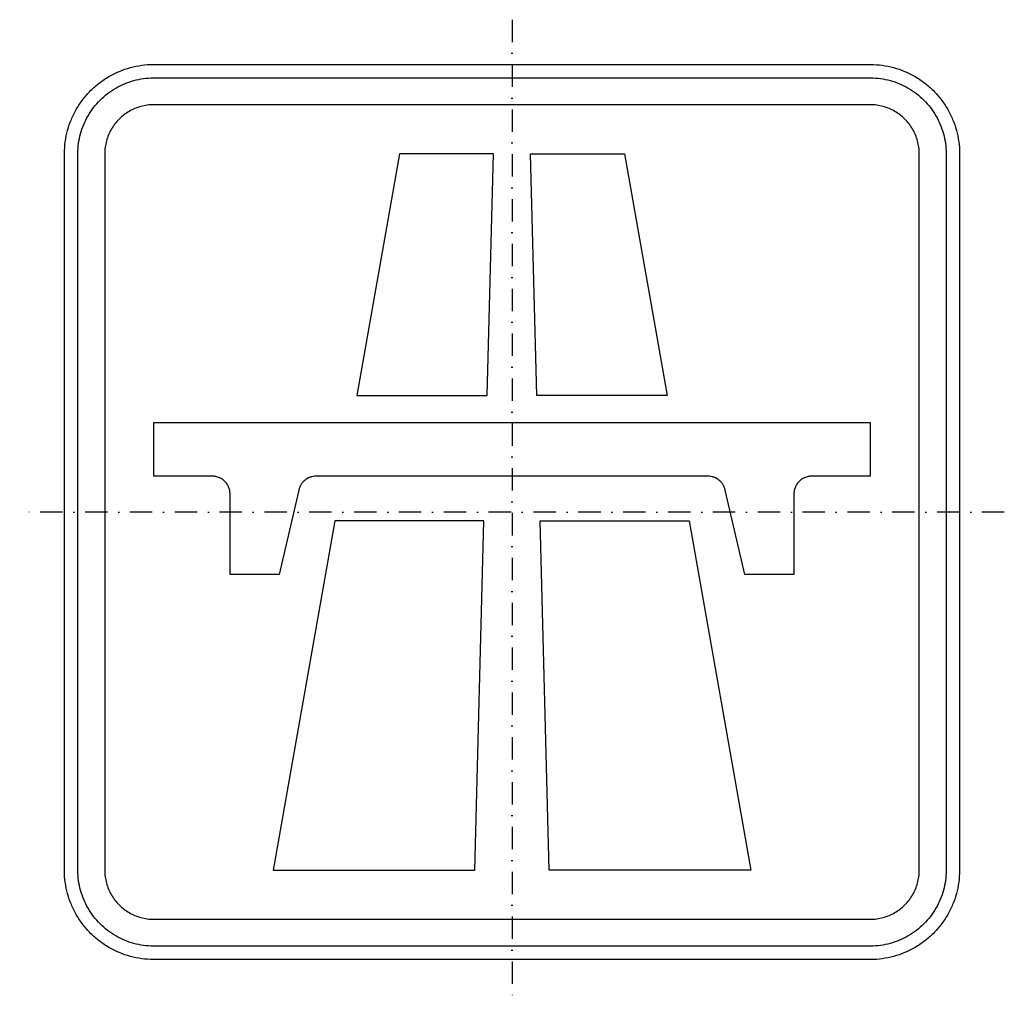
# Model space of a CAD drawing. Header units: millimetres. Extents: x -50 to 1050, y -50 to 1050.
import ezdxf

# ---------------------------------------------------------------- set-up
doc = ezdxf.new("R2010")
doc.units = ezdxf.units.MM
doc.header["$LTSCALE"] = 5
doc.linetypes.add('ČERCHOVANÁX2', pattern=[2, 1, -0.5, 0, -0.5])
doc.layers.add('Značka', color=7, linetype='Continuous')

msp = doc.modelspace()

# ---------------------------------------------------------------- linework, layer by layer
at = {"layer": 'Značka', "color": 6, "linetype": 'ČERCHOVANÁX2', "ltscale": 5}
for points in [[(500, 1050), (500, -50)], [(1050, 500), (-50, 500)]]:
    msp.add_lwpolyline(points, dxfattribs=at)
at = {"layer": 'Značka', "color": 3}
for points in [[(100, 0), (99.607, 0.00117), (99.215, 0.00308, -0.0321801), (86.3022, 0.90755, -0.0354432), (73.6127, 3.54426, -0.0362667), (61.3409, 7.6932, -0.0344205), (49.7734, 13.5287, -0.0337216), (38.9958, 20.7151, -0.0340847), (29.2893, 29.2893, -0.0342086), (20.7069, 38.9936, -0.0342292), (13.5287, 49.7734, -0.0340441), (7.7349, 61.3488, -0.0334121), (3.54426, 73.6127, -0.0341269), (0.86453, 86.3082, -0.0367447), (0.00308, 99.215), (0.00108, 99.607), (0, 100), (0, 900), (0.00117, 900.393), (0.00308, 900.785, -0.0321803), (0.90755, 913.698, -0.0354431), (3.54426, 926.387, -0.0362667), (7.6932, 938.659, -0.0344215), (13.5287, 950.227, -0.0337217), (20.7151, 961.004, -0.0340868), (29.2893, 970.711, -0.0342077), (38.9936, 979.293, -0.0342306), (49.7734, 986.471, -0.0340388), (61.3488, 992.265, -0.0334117), (73.6127, 996.46, -0.0341241), (86.3082, 999.14, -0.0367409), (99.215, 1000), (99.607, 1000), (100, 1000), (900, 1000), (900.393, 1000), (900.785, 1000, -0.0321795), (913.698, 999.09, -0.0354416), (926.387, 996.46, -0.0362638), (938.659, 992.307, -0.0344162), (950.227, 986.471, -0.0337193), (961.004, 979.285, -0.0340881), (970.711, 970.711, -0.0342046), (979.293, 961.006, -0.034231), (986.471, 950.227, -0.0340406), (992.265, 938.651, -0.0334131), (996.46, 926.387, -0.0341242), (999.14, 913.692, -0.0367412), (1000, 900.785), (1000, 900.393), (1000, 900), (1000, 100), (1000, 99.607), (1000, 99.215, -0.0321792), (999.09, 86.3022, -0.0354418), (996.46, 73.6127, -0.0362638), (992.307, 61.3409, -0.0344153), (986.471, 49.7734, -0.0337192), (979.285, 38.9958, -0.034086), (970.711, 29.2893, -0.0342054), (961.006, 20.7069, -0.0342295), (950.227, 13.5287, -0.0340459), (938.651, 7.7349, -0.0334135), (926.387, 3.54426, -0.034127), (913.692, 0.86453, -0.036745), (900.785, 0.00308), (900.393, 0.00108), (900, 0), (100, 0)], [(100, 15), (99.666, 15.001), (99.332, 15.0026, -0.0321799), (88.3569, 15.7714, -0.0354431), (77.5708, 18.0126, -0.036267), (67.1398, 21.5392, -0.0344205), (57.3074, 26.4994, -0.0337214), (48.1464, 32.6078, -0.0340847), (39.8959, 39.8959, -0.0342085), (32.6009, 48.1446, -0.0342292), (26.4994, 57.3074, -0.0340447), (21.5746, 67.1465, -0.0334123), (18.0126, 77.5708, -0.0341271), (15.7348, 88.362, -0.0367448), (15.0026, 99.332), (15.0009, 99.666), (15, 100), (15, 900), (15.001, 900.334), (15.0026, 900.668, -0.03218), (15.7714, 911.643, -0.0354437), (18.0126, 922.429, -0.0362674), (21.5392, 932.86, -0.0344217), (26.4994, 942.693, -0.0337235), (32.6078, 951.854, -0.0340858), (39.8959, 960.104, -0.0342116), (48.1446, 967.399, -0.0342284), (57.3074, 973.501, -0.0340417), (67.1465, 978.425, -0.033419), (77.5708, 981.987, -0.0341261), (88.362, 984.265, -0.0367507), (99.332, 984.997), (99.666, 984.999), (100, 985), (900, 985), (900.334, 984.999), (900.668, 984.997, -0.0321848), (911.643, 984.229, -0.0354505), (922.429, 981.987, -0.0362718), (932.86, 978.461, -0.0344199), (942.693, 973.501, -0.033717), (951.854, 967.392, -0.0340842), (960.104, 960.104, -0.0342125), (967.399, 951.855, -0.03423), (973.501, 942.693, -0.0340393), (978.425, 932.854, -0.0334178), (981.987, 922.429, -0.0341261), (984.265, 911.638, -0.0367507), (984.997, 900.668), (984.999, 900.334), (985, 900), (985, 100), (984.999, 99.666), (984.997, 99.332, -0.0321847), (984.229, 88.3569, -0.0354498), (981.987, 77.5708, -0.0362714), (978.461, 67.1398, -0.0344187), (973.501, 57.3074, -0.0337149), (967.392, 48.1464, -0.0340831), (960.104, 39.8959, -0.0342094), (951.855, 32.6009, -0.0342308), (942.693, 26.4994, -0.0340424), (932.854, 21.5746, -0.0334111), (922.429, 18.0126, -0.0341271), (911.638, 15.7348, -0.0367448), (900.668, 15.0026), (900.334, 15.0009), (900, 15), (100, 15)], [(100, 45), (900, 45), (900.216, 45.0006), (900.432, 45.0017, 0.0321799), (907.534, 45.4992, 0.0354424), (914.513, 46.9493, 0.0362647), (921.263, 49.2313, 0.0344223), (927.625, 52.4408, 0.033717), (933.552, 56.3933, 0.034088), (938.891, 61.1091, 0.0342122), (943.611, 66.4465, 0.0342287), (947.559, 72.3754, 0.0340415), (950.746, 78.7418, 0.0334124), (953.051, 85.487, 0.0341249), (954.525, 92.4695, 0.0367432), (954.998, 99.568), (954.999, 99.784), (955, 100), (955, 900), (954.999, 900.216), (954.998, 900.432, 0.0321879), (954.501, 907.534, 0.0354456), (953.051, 914.513, 0.0362718), (950.769, 921.263, 0.0344171), (947.559, 927.625, 0.0337226), (943.607, 933.552, 0.0340953), (938.891, 938.891, 0.0342116), (933.554, 943.611, 0.0342288), (927.625, 947.559, 0.0340381), (921.258, 950.746, 0.0334112), (914.513, 953.051, 0.0341259), (907.53, 954.525, 0.0367438), (900.432, 954.998), (900.216, 954.999), (900, 955), (100, 955), (99.784, 954.999), (99.568, 954.998, 0.0321877), (92.4662, 954.501, 0.035446), (85.487, 953.051, 0.036274), (78.7375, 950.769, 0.0344162), (72.3754, 947.559, 0.0337272), (66.4477, 943.607, 0.0340918), (61.1091, 938.891, 0.0342077), (56.3888, 933.554, 0.0342302), (52.4408, 927.625, 0.0340405), (49.2542, 921.258, 0.0334112), (46.9493, 914.513, 0.0341286), (45.4755, 907.53, 0.036746), (45.0017, 900.432), (45.0006, 900.216), (45, 900), (45, 100), (45.0006, 99.784), (45.0017, 99.568, 0.0321797), (45.4992, 92.4662, 0.0354429), (46.9493, 85.487, 0.0362669), (49.2313, 78.7375, 0.0344214), (52.4408, 72.3754, 0.0337215), (56.3933, 66.4477, 0.0340845), (61.1091, 61.1091, 0.0342083), (66.4465, 56.3888, 0.0342301), (72.3754, 52.4408, 0.0340439), (78.7418, 49.2542, 0.0334124), (85.487, 46.9493, 0.0341275), (92.4695, 45.4755, 0.0367453), (99.568, 45.0017), (99.784, 45.0006), (100, 45)], [(738.183, 524.499), (737.953, 525.365), (737.702, 526.225, 0.0477551), (736.311, 529.516, 0.048024), (734.312, 532.496, 0.0595797), (731.165, 535.669, 0.0583902), (727.358, 538.027, 0.0482355), (724.005, 539.322, 0.0523852), (720.485, 539.92, 0.010367), (719.591, 539.972, 0.00341208), (718.696, 540), (281.304, 540), (280.409, 539.971), (279.515, 539.92, 0.0477491), (275.995, 539.304, 0.0480248), (272.642, 538.027, 0.0595575), (268.841, 535.674, 0.0584029), (265.688, 532.496, 0.048249), (263.672, 529.52, 0.0523728), (262.298, 526.225, 0.0103783), (262.045, 525.365), (261.817, 524.499), (240, 430), (185, 430), (185, 520, 0.00359019), (184.96, 521.046, 0.0107303), (184.89, 522.091, 0.0557093), (184.051, 526.178, 0.0561621), (182.321, 530, 0.0696868), (179.17, 534.162, 0.0683655), (175, 537.32, 0.0564266), (171.178, 539.076, 0.0611008), (167.091, 539.89), (166.046, 539.962), (165, 540), (100, 540), (100, 600), (900, 600), (900, 540), (835, 540, 0.00350279), (833.954, 539.96, 0.0106721), (832.909, 539.89, 0.0557236), (828.822, 539.051, 0.0561653), (825, 537.32, 0.0697007), (820.838, 534.17, 0.0683639), (817.68, 530, 0.056428), (815.924, 526.178, 0.0611003), (815.11, 522.091), (815.038, 521.046), (815, 520), (815, 430), (760, 430), (738.183, 524.499)]]:
    msp.add_lwpolyline(points, format="xyb", dxfattribs=at)
for points in [[(326.746, 630), (472.172, 630), (479.242, 900), (374.355, 900), (326.746, 630)], [(673.254, 630), (527.828, 630), (520.758, 900), (625.645, 900), (673.254, 630)], [(233.293, 100), (458.293, 100), (468.506, 490), (302.061, 490), (233.293, 100)], [(766.707, 100), (541.707, 100), (531.494, 490), (697.939, 490), (766.707, 100)]]:
    msp.add_lwpolyline(points, dxfattribs=at)

doc.saveas('drawing.dxf')
